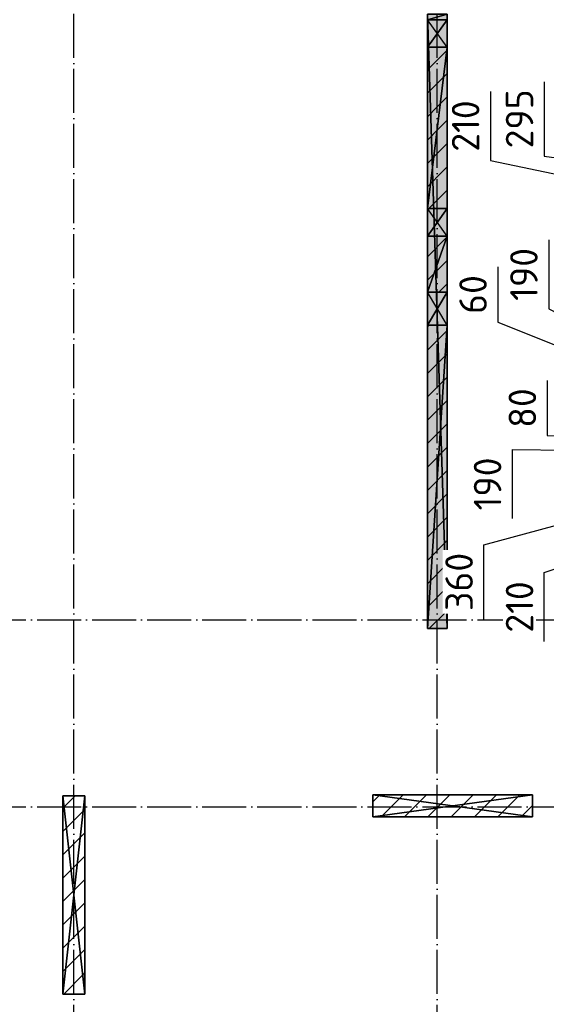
# Model space of a CAD drawing. Header units: millimetres. Extents: x 40580 to 559114, y -343730 to 81020.
# Tile 202 of 256: x 260853 to 265635, y -75586 to -66643. Entities that reach past the tile are written whole.
import ezdxf

# ---------------------------------------------------------------- set-up
doc = ezdxf.new("R2010")
doc.units = ezdxf.units.MM
doc.linetypes.add('______11', pattern=[500, 400, -50, 0, -50])
doc.linetypes.add('______5', pattern=[1100, 800, -100, 100, -100])
for name, color, linetype in [('_________1_', 7, 'Continuous'), ('_________2_', 7, 'Continuous'), ('____________', 7, 'Continuous'), ('_________________1_', 7, 'Continuous'), ('___________________', 253, '______5'), ('Тонкие', 7, 'Continuous')]:
    doc.layers.add(name, color=color, linetype=linetype)
doc.styles.add('ISOCPEUR', font='isocpeur.ttf')
doc.dimstyles.new('СПДС', dxfattribs={"dimscale": 125, "dimtxt": 250, "dimasz": 50, "dimexe": 50, "dimexo": 10, "dimgap": 100, "dimtad": 1, "dimdec": 0, "dimtxsty": 'ISOCPEUR', "dimblk": 'OBLIQUE', "dimcen": 50, "dimdle": 50, "dimadec": 0, "dimazin": 2, "dimtfac": 0.75, "dimtdec": 0, "dimtmove": 1, "dimatfit": 3, "dimfxl": 1, "dimtfill": 1, "dimtolj": 1, "dimarcsym": 1})

# ---------------------------------------------------------------- blocks, each defined once
blk = doc.blocks.new('_OBLIQUE')
at = {"color": 0, "linetype": 'ByBlock'}
blk.add_line((-0.5, -0.5), (0.5, 0.5), dxfattribs=at)
blk = doc.blocks.new('*D19139')
at = {"layer": 'Defpoints', "color": 0}
for p in [(268479.7, -71023.1), (267180.9, -71233.1), (268479.7, -71233.1)]:
    blk.add_point(p, dxfattribs=at)
at = {"layer": 'Тонкие', "color": 0, "lineweight": -2}
for p, q in [((267180.9, -70973.1), (267180.9, -71283.1)), ((268469.7, -71023.1), (267130.9, -71023.1)), ((265616.8, -71664.7), (267180.9, -71128.1)), ((268469.7, -71233.1), (267130.9, -71233.1)), ((265616.8, -72289.7), (265616.8, -71664.7))]:
    blk.add_line(p, q, dxfattribs=at)
at = {"layer": 'Тонкие', "color": 0, "lineweight": -2, "xscale": 50, "yscale": 50, "zscale": 50}
for p, rotation in [((267180.9, -71023.1), 90), ((267180.9, -71233.1), 270)]:
    blk.add_blockref('_OBLIQUE', p, dxfattribs=dict(at, rotation=rotation))
at = {"layer": 'Тонкие', "color": 0, "insert": (265391.8, -71977.2), "char_height": 250, "attachment_point": 5, "rotation": 90, "style": 'ISOCPEUR', "bg_fill": 3, "box_fill_scale": 1.1, "bg_fill_color": 256, "bg_fill_true_color": 13158600, "bg_fill_transparency": 0}
blk.add_mtext('\\A1;210', dxfattribs=at)
blk = doc.blocks.new('*D19140')
at = {"layer": 'Defpoints', "color": 0}
for p in [(268619.7, -70663.1), (267180.9, -71023.1), (268479.7, -71023.1)]:
    blk.add_point(p, dxfattribs=at)
at = {"layer": 'Тонкие', "color": 0, "lineweight": -2}
for p, q in [((267180.9, -70613.1), (267180.9, -71073.1)), ((268609.7, -70663.1), (267130.9, -70663.1)), ((265068.1, -71411.9), (267180.9, -70843.1)), ((268469.7, -71023.1), (267130.9, -71023.1)), ((265068.1, -72086.9), (265068.1, -71411.9))]:
    blk.add_line(p, q, dxfattribs=at)
at = {"layer": 'Тонкие', "color": 0, "lineweight": -2, "xscale": 50, "yscale": 50, "zscale": 50}
for p, rotation in [((267180.9, -70663.1), 90), ((267180.9, -71023.1), 270)]:
    blk.add_blockref('_OBLIQUE', p, dxfattribs=dict(at, rotation=rotation))
at = {"layer": 'Тонкие', "color": 0, "insert": (264843.1, -71749.4), "char_height": 250, "attachment_point": 5, "rotation": 90, "style": 'ISOCPEUR', "bg_fill": 3, "box_fill_scale": 1.1, "bg_fill_color": 256, "bg_fill_true_color": 13158600, "bg_fill_transparency": 0}
blk.add_mtext('\\A1;360', dxfattribs=at)
blk = doc.blocks.new('*D19141')
at = {"layer": 'Defpoints', "color": 0}
for p in [(268619.7, -70473.1), (267180.9, -70663.1), (268619.7, -70663.1)]:
    blk.add_point(p, dxfattribs=at)
at = {"layer": 'Тонкие', "color": 0, "lineweight": -2}
for p, q in [((267180.9, -70423.1), (267180.9, -70713.1)), ((265326.5, -71172.2), (265326.5, -70547.2)), ((265326.5, -70547.2), (267180.9, -70568.1)), ((268609.7, -70473.1), (267130.9, -70473.1)), ((268609.7, -70663.1), (267130.9, -70663.1))]:
    blk.add_line(p, q, dxfattribs=at)
at = {"layer": 'Тонкие', "color": 0, "lineweight": -2, "xscale": 50, "yscale": 50, "zscale": 50}
for p, rotation in [((267180.9, -70473.1), 270), ((267180.9, -70663.1), 90)]:
    blk.add_blockref('_OBLIQUE', p, dxfattribs=dict(at, rotation=rotation))
at = {"layer": 'Тонкие', "color": 0, "insert": (265101.5, -70859.7), "char_height": 250, "attachment_point": 5, "rotation": 90, "style": 'ISOCPEUR', "bg_fill": 3, "box_fill_scale": 1.1, "bg_fill_color": 256, "bg_fill_true_color": 13158600, "bg_fill_transparency": 0}
blk.add_mtext('\\A1;190', dxfattribs=at)
blk = doc.blocks.new('*D19142')
at = {"layer": 'Defpoints', "color": 0}
for p in [(267934.7, -70393.1), (267180.9, -70473.1), (268619.7, -70473.1)]:
    blk.add_point(p, dxfattribs=at)
at = {"layer": 'Тонкие', "color": 0, "lineweight": -2}
for p, q in [((265642.8, -69920.3), (265642.8, -70420.3)), ((267180.9, -70343.1), (267180.9, -70523.1)), ((265642.8, -70420.3), (267180.9, -70433.1)), ((267924.7, -70393.1), (267130.9, -70393.1)), ((268609.7, -70473.1), (267130.9, -70473.1))]:
    blk.add_line(p, q, dxfattribs=at)
at = {"layer": 'Тонкие', "color": 0, "lineweight": -2, "xscale": 50, "yscale": 50, "zscale": 50}
for p, rotation in [((267180.9, -70393.1), 270), ((267180.9, -70473.1), 90)]:
    blk.add_blockref('_OBLIQUE', p, dxfattribs=dict(at, rotation=rotation))
at = {"layer": 'Тонкие', "color": 0, "insert": (265417.8, -70170.3), "char_height": 250, "attachment_point": 5, "rotation": 90, "style": 'ISOCPEUR', "bg_fill": 3, "box_fill_scale": 1.1, "bg_fill_color": 256, "bg_fill_true_color": 13158600, "bg_fill_transparency": 0}
blk.add_mtext('\\A1;80', dxfattribs=at)
blk = doc.blocks.new('*D19161')
at = {"layer": 'Defpoints', "color": 0}
for p in [(267180.9, -67953.1), (268144.6, -67953.1), (268659.4, -68248.1)]:
    blk.add_point(p, dxfattribs=at)
at = {"layer": 'Тонкие', "color": 0, "lineweight": -2}
for p, q in [((265616.8, -67206.6), (265616.8, -67881.6)), ((265616.8, -67881.6), (267180.9, -68100.6)), ((268134.6, -67953.1), (267130.9, -67953.1)), ((267180.9, -68298.1), (267180.9, -67903.1)), ((268649.4, -68248.1), (267130.9, -68248.1))]:
    blk.add_line(p, q, dxfattribs=at)
at = {"layer": 'Тонкие', "color": 0, "lineweight": -2, "xscale": 50, "yscale": 50, "zscale": 50}
for p, rotation in [((267180.9, -67953.1), 90), ((267180.9, -68248.1), 270)]:
    blk.add_blockref('_OBLIQUE', p, dxfattribs=dict(at, rotation=rotation))
at = {"layer": 'Тонкие', "color": 0, "insert": (265391.8, -67544.1), "char_height": 250, "attachment_point": 5, "rotation": 90, "style": 'ISOCPEUR', "bg_fill": 3, "box_fill_scale": 1.1, "bg_fill_color": 256, "bg_fill_true_color": 13158600, "bg_fill_transparency": 0}
blk.add_mtext('\\A1;295', dxfattribs=at)
blk = doc.blocks.new('*D19162')
at = {"layer": 'Defpoints', "color": 0}
for p in [(267180.9, -68248.1), (268659.4, -68248.1), (268659.4, -68458.1)]:
    blk.add_point(p, dxfattribs=at)
at = {"layer": 'Тонкие', "color": 0, "lineweight": -2}
for p, q in [((265127.2, -67296.5), (265127.2, -67921.5)), ((265127.2, -67921.5), (267180.9, -68353.1)), ((267180.9, -68508.1), (267180.9, -68198.1)), ((268649.4, -68248.1), (267130.9, -68248.1)), ((268649.4, -68458.1), (267130.9, -68458.1))]:
    blk.add_line(p, q, dxfattribs=at)
at = {"layer": 'Тонкие', "color": 0, "lineweight": -2, "xscale": 50, "yscale": 50, "zscale": 50}
for p, rotation in [((267180.9, -68248.1), 90), ((267180.9, -68458.1), 270)]:
    blk.add_blockref('_OBLIQUE', p, dxfattribs=dict(at, rotation=rotation))
at = {"layer": 'Тонкие', "color": 0, "insert": (264902.2, -67609), "char_height": 250, "attachment_point": 5, "rotation": 90, "style": 'ISOCPEUR', "bg_fill": 3, "box_fill_scale": 1.1, "bg_fill_color": 256, "bg_fill_true_color": 13158600, "bg_fill_transparency": 0}
blk.add_mtext('\\A1;210', dxfattribs=at)
blk = doc.blocks.new('*D19166')
at = {"layer": 'Defpoints', "color": 0}
for p in [(267170.9, -69963.1), (268649.6, -69963.1), (268649.6, -70153.1)]:
    blk.add_point(p, dxfattribs=at)
at = {"layer": 'Тонкие', "color": 0, "lineweight": -2}
for p, q in [((265656.7, -68644), (265656.7, -69269)), ((265656.7, -69269), (267170.9, -70058.1)), ((267170.9, -70203.1), (267170.9, -69913.1)), ((268639.6, -69963.1), (267120.9, -69963.1)), ((268639.6, -70153.1), (267120.9, -70153.1))]:
    blk.add_line(p, q, dxfattribs=at)
at = {"layer": 'Тонкие', "color": 0, "lineweight": -2, "xscale": 50, "yscale": 50, "zscale": 50}
for p, rotation in [((267170.9, -69963.1), 270), ((267170.9, -70153.1), 90)]:
    blk.add_blockref('_OBLIQUE', p, dxfattribs=dict(at, rotation=rotation))
at = {"layer": 'Тонкие', "color": 0, "insert": (265431.7, -68956.5), "char_height": 250, "attachment_point": 5, "rotation": 90, "style": 'ISOCPEUR', "bg_fill": 3, "box_fill_scale": 1.1, "bg_fill_color": 256, "bg_fill_true_color": 13158600, "bg_fill_transparency": 0}
blk.add_mtext('\\A1;190', dxfattribs=at)
blk = doc.blocks.new('*D19167')
at = {"layer": 'Defpoints', "color": 0}
for p in [(267170.9, -70153.1), (268649.6, -70153.1), (267934.7, -70213.1)]:
    blk.add_point(p, dxfattribs=at)
at = {"layer": 'Тонкие', "color": 0, "lineweight": -2}
for p, q in [((265194.6, -68889.1), (265194.6, -69389.1)), ((265194.6, -69389.1), (267170.9, -70183.1)), ((267170.9, -70263.1), (267170.9, -70103.1)), ((268639.6, -70153.1), (267120.9, -70153.1)), ((267924.7, -70213.1), (267120.9, -70213.1))]:
    blk.add_line(p, q, dxfattribs=at)
at = {"layer": 'Тонкие', "color": 0, "lineweight": -2, "xscale": 50, "yscale": 50, "zscale": 50}
for p, rotation in [((267170.9, -70153.1), 270), ((267170.9, -70213.1), 90)]:
    blk.add_blockref('_OBLIQUE', p, dxfattribs=dict(at, rotation=rotation))
at = {"layer": 'Тонкие', "color": 0, "insert": (264969.6, -69139.1), "char_height": 250, "attachment_point": 5, "rotation": 90, "style": 'ISOCPEUR', "bg_fill": 3, "box_fill_scale": 1.1, "bg_fill_color": 256, "bg_fill_true_color": 13158600, "bg_fill_transparency": 0}
blk.add_mtext('\\A1;60', dxfattribs=at)

msp = doc.modelspace()

# ---------------------------------------------------------------- hatches: boundary and pattern name
at = {"layer": '____________', "linetype": 'Continuous'}
h = msp.add_hatch(color=9, dxfattribs=at)
h.paths.add_polyline_path([(264734.7, -72173.1), (264734.7, -69418.1), (264554.7, -69418.1), (264554.7, -72173.1)])
h.paths.add_polyline_path([(264734.7, -68358.1), (264734.7, -66893.1), (264585.2, -66893.1)])
h.paths.add_polyline_path([(264585.2, -66893.1), (264554.7, -66893.1), (264554.7, -68358.1), (264734.7, -68358.1)])
h.paths.add_polyline_path([(264554.7, -66593.1), (264554.7, -66643.1), (264559.7, -66643.1)])
h.paths.add_polyline_path([(264559.7, -66643.1), (264734.7, -66643.1), (264734.7, -66593.1), (264554.7, -66593.1)])
h.paths.add_polyline_path([(264554.7, -68608.1), (264554.7, -69118.1), (264734.7, -69118.1), (264734.7, -68608.1)])

# ---------------------------------------------------------------- linework, layer by layer
at = {"layer": '_________1_', "color": 253, "linetype": '______11'}
for p, q in [((261244.7, -73803.8), (261355.3, -73693.1)), ((261244.7, -74228.1), (261444.7, -74028.1)), ((261244.7, -74652.3), (261444.7, -74452.3)), ((261244.7, -75076.6), (261444.7, -74876.6)), ((261252.4, -75493.1), (261444.7, -75300.9))]:
    msp.add_line(p, q, dxfattribs=at)
at = {"layer": '_________1_', "color": 253, "linetype": '______5'}
for p, q in [((261244.7, -74016), (261444.7, -73816)), ((261244.7, -74440.2), (261444.7, -74240.2)), ((261244.7, -74864.5), (261444.7, -74664.5)), ((261244.7, -75288.7), (261444.7, -75088.7))]:
    msp.add_line(p, q, dxfattribs=at)
at = {"layer": '_________2_', "color": 253, "linetype": '______5'}
for p, q in [((264059.7, -73746.5), (264123, -73683.2)), ((264347.3, -73883.2), (264547.3, -73683.2)), ((264771.6, -73883.2), (264971.6, -73683.2)), ((265195.8, -73883.2), (265395.8, -73683.2))]:
    msp.add_line(p, q, dxfattribs=at)
at = {"layer": '_________2_', "color": 253, "linetype": '______11'}
for p, q in [((264135.2, -73883.2), (264335.2, -73683.2)), ((264559.4, -73883.2), (264759.4, -73683.2)), ((264983.7, -73883.2), (265183.7, -73683.2)), ((265408, -73883.2), (265509.7, -73781.5))]:
    msp.add_line(p, q, dxfattribs=at)
at = {"layer": '____________', "color": 253, "linetype": '______5'}
msp.add_line((264554.7, -69433.2), (264569.7, -69418.1), dxfattribs=at)
at = {"layer": '____________', "color": 253, "linetype": '______11'}
for points in [[(264554.7, -67099.7), (264554.7, -67099.7), (264601.5, -67052.8), (264601.5, -67052.8), (264734.7, -66919.7)], [(264554.7, -67524), (264554.7, -67524), (264640.8, -67437.8), (264640.8, -67437.8), (264734.7, -67344)], [(264554.7, -67948.2), (264554.7, -67948.2), (264680.1, -67822.8), (264680.1, -67822.8), (264734.7, -67768.2)], [(264569, -68358.1), (264719.3, -68207.8), (264719.3, -68207.8), (264734.7, -68192.5)], [(264554.7, -68796.8), (264734.7, -68616.8), (264734.7, -68616.8)], [(264657.5, -69118.1), (264734.7, -69041), (264734.7, -69041)], [(264554.7, -69645.3), (264734.7, -69465.3), (264734.7, -69465.3)], [(264554.7, -70069.6), (264734.7, -69889.6), (264734.7, -69889.6)], [(264554.7, -70493.8), (264734.7, -70313.8), (264734.7, -70313.8)], [(264554.7, -70918.1), (264734.7, -70738.1), (264734.7, -70738.1)], [(264554.7, -71342.3), (264734.7, -71162.3), (264734.7, -71162.3)], [(264554.7, -71766.6), (264734.7, -71586.6), (264734.7, -71586.6)], [(264572.4, -72173.1), (264734.7, -72010.9), (264734.7, -72010.9)]]:
    msp.add_lwpolyline(points, dxfattribs=at)
at = {"layer": '____________', "color": 253, "linetype": '______5'}
for points in [[(264554.7, -67311.8), (264554.7, -67311.8), (264621.2, -67245.3), (264621.2, -67245.3), (264734.7, -67131.8)], [(264554.7, -67736.1), (264554.7, -67736.1), (264660.4, -67630.3), (264660.4, -67630.3), (264734.7, -67556.1)], [(264554.7, -68160.4), (264554.7, -68160.4), (264699.7, -68015.3), (264699.7, -68015.3), (264734.7, -67980.4)], [(264554.7, -69008.9), (264734.7, -68828.9), (264734.7, -68828.9)], [(264554.7, -69857.4), (264734.7, -69677.4), (264734.7, -69677.4)], [(264554.7, -70281.7), (264734.7, -70101.7), (264734.7, -70101.7)], [(264554.7, -70706), (264734.7, -70526), (264734.7, -70526)], [(264554.7, -71130.2), (264734.7, -70950.2), (264734.7, -70950.2)], [(264554.7, -71554.5), (264734.7, -71374.5), (264734.7, -71374.5)], [(264554.7, -71978.7), (264734.7, -71798.7), (264734.7, -71798.7)]]:
    msp.add_lwpolyline(points, dxfattribs=at)
at = {"layer": '_________________1_', "color": 212, "linetype": 'Continuous'}
for p, q in [((264734.7, -66643.1), (264554.7, -66643.1)), ((264554.7, -66643.1), (264554.7, -66893.1)), ((264554.7, -66893.1), (264734.7, -66643.1)), ((264734.7, -66893.1), (264554.7, -66643.1)), ((264734.7, -66893.1), (264734.7, -66643.1)), ((264554.7, -66893.1), (264734.7, -66893.1)), ((264734.7, -68358.1), (264554.7, -68358.1)), ((264554.7, -68358.1), (264554.7, -68608.1)), ((264554.7, -68608.1), (264734.7, -68358.1)), ((264734.7, -68608.1), (264554.7, -68358.1)), ((264734.7, -68608.1), (264734.7, -68358.1)), ((264554.7, -68608.1), (264734.7, -68608.1)), ((264734.7, -69118.1), (264554.7, -69118.1)), ((264554.7, -69118.1), (264554.7, -69418.1)), ((264554.7, -69418.1), (264734.7, -69118.1)), ((264734.7, -69418.1), (264554.7, -69118.1)), ((264734.7, -69418.1), (264734.7, -69118.1)), ((264554.7, -69418.1), (264734.7, -69418.1))]:
    msp.add_line(p, q, dxfattribs=at)
at = {"layer": '_________________1_', "color": 6, "linetype": 'Continuous'}
for points in [[(264554.7, -66893.1), (264554.7, -66643.1), (264734.7, -66893.1)], [(264734.7, -66893.1), (264554.7, -66643.1), (264734.7, -66643.1)], [(264554.7, -68608.1), (264554.7, -68358.1), (264734.7, -68608.1)], [(264734.7, -68608.1), (264554.7, -68358.1), (264734.7, -68358.1)], [(264554.7, -69418.1), (264554.7, -69118.1), (264734.7, -69418.1)], [(264734.7, -69418.1), (264554.7, -69118.1), (264734.7, -69118.1)]]:
    msp.add_solid(points, dxfattribs=at)
at = {"layer": '___________________', "color": 253, "linetype": '______11'}
for p, q in [((261344.7, -83493.1), (261344.7, -63293.1)), ((261344.7, -83493.1), (261344.7, -63293.1)), ((264644.7, -83493.1), (264644.7, -63293.1)), ((264644.7, -83493.1), (264644.7, -63293.1)), ((235004.7, -72093.1), (282084.7, -72093.1)), ((235004.7, -72093.1), (282084.7, -72093.1)), ((235004.7, -73793.1), (282084.7, -73793.1)), ((235004.7, -73793.1), (282084.7, -73793.1))]:
    msp.add_line(p, q, dxfattribs=at)

# ---------------------------------------------------------------- dimensions: what is measured, and where the dimension line sits
at = {"layer": 'Тонкие'}
dim = msp.add_linear_dim(base=(267180.9, -67953.1, -1600), p1=(268659.4, -68248.1, -1600), p2=(268144.6, -67953.1, -1600), angle=90, dimstyle='СПДС', override={"dimscale": 1, "dimtxsty": 'ISOCPEUR'}, dxfattribs=at)
dim.commit()
dim.dimension.update_dxf_attribs({"geometry": '*D19161', "text_midpoint": (265616.8, -67781.6, -1600), "dimtype": 160})

# ---------------------------------------------------------------- meshes
at = {"layer": '_________1_'}
mesh = msp.add_polyface(dxfattribs=at)
corners = [(261244.7, -73693.1, -3800), (261244.7, -75493.1, -3800), (261244.7, -75493.1, -350), (261244.7, -73693.1, -350)]
mesh.append_faces([[corners[k] for k in face] for face in [(1, 2, 0)]], dxfattribs={"vtx1": -1})
mesh.append_faces([[corners[k] for k in face] for face in [(2, 3, 0)]], dxfattribs={"vtx2": -1})
mesh = msp.add_polyface(dxfattribs=at)
corners = [(261444.7, -73693.1, -3800), (261244.7, -73693.1, -3800), (261244.7, -73693.1, -350), (261444.7, -73693.1, -350)]
mesh.append_faces([[corners[k] for k in face] for face in [(1, 2, 0)]], dxfattribs={"vtx1": -1})
mesh.append_faces([[corners[k] for k in face] for face in [(2, 3, 0)]], dxfattribs={"vtx2": -1})
mesh = msp.add_polyface(dxfattribs=at)
corners = [(261444.7, -73693.1, -350), (261244.7, -73693.1, -350), (261244.7, -75493.1, -350), (261444.7, -75493.1, -350)]
mesh.append_faces([[corners[k] for k in face] for face in [(1, 2, 0)]], dxfattribs={"vtx1": -1})
mesh.append_faces([[corners[k] for k in face] for face in [(2, 3, 0)]], dxfattribs={"vtx2": -1})
mesh = msp.add_polyface(dxfattribs=at)
corners = [(261244.7, -73693.1, -3800), (261444.7, -73693.1, -3800), (261444.7, -75493.1, -3800), (261244.7, -75493.1, -3800)]
mesh.append_faces([[corners[k] for k in face] for face in [(1, 2, 0)]], dxfattribs={"vtx1": -1})
mesh.append_faces([[corners[k] for k in face] for face in [(2, 3, 0)]], dxfattribs={"vtx2": -1})
mesh = msp.add_polyface(dxfattribs=at)
corners = [(261444.7, -75493.1, -3800), (261444.7, -73693.1, -3800), (261444.7, -73693.1, -350), (261444.7, -75493.1, -350)]
mesh.append_faces([[corners[k] for k in face] for face in [(1, 2, 0)]], dxfattribs={"vtx1": -1})
mesh.append_faces([[corners[k] for k in face] for face in [(2, 3, 0)]], dxfattribs={"vtx2": -1})
mesh = msp.add_polyface(dxfattribs=at)
corners = [(261244.7, -75493.1, -3800), (261444.7, -75493.1, -3800), (261444.7, -75493.1, -350), (261244.7, -75493.1, -350)]
mesh.append_faces([[corners[k] for k in face] for face in [(1, 2, 0)]], dxfattribs={"vtx1": -1})
mesh.append_faces([[corners[k] for k in face] for face in [(2, 3, 0)]], dxfattribs={"vtx2": -1})
at = {"layer": '_________2_'}
mesh = msp.add_polyface(dxfattribs=at)
corners = [(265509.7, -73683.2, -3800), (264059.7, -73683.2, -3800), (264059.7, -73683.2, -350), (265509.7, -73683.2, -350)]
mesh.append_faces([[corners[k] for k in face] for face in [(1, 2, 0)]], dxfattribs={"vtx1": -1})
mesh.append_faces([[corners[k] for k in face] for face in [(2, 3, 0)]], dxfattribs={"vtx2": -1})
mesh = msp.add_polyface(dxfattribs=at)
corners = [(264059.7, -73683.2, -3800), (264059.7, -73883.2, -3800), (264059.7, -73883.2, -350), (264059.7, -73683.2, -350)]
mesh.append_faces([[corners[k] for k in face] for face in [(1, 2, 0)]], dxfattribs={"vtx1": -1})
mesh.append_faces([[corners[k] for k in face] for face in [(2, 3, 0)]], dxfattribs={"vtx2": -1})
mesh = msp.add_polyface(dxfattribs=at)
corners = [(264059.7, -73683.2, -350), (264059.7, -73883.2, -350), (265509.7, -73883.2, -350), (265509.7, -73683.2, -350)]
mesh.append_faces([[corners[k] for k in face] for face in [(1, 2, 0)]], dxfattribs={"vtx1": -1})
mesh.append_faces([[corners[k] for k in face] for face in [(2, 3, 0)]], dxfattribs={"vtx2": -1})
mesh = msp.add_polyface(dxfattribs=at)
corners = [(264059.7, -73883.2, -3800), (264059.7, -73683.2, -3800), (265509.7, -73683.2, -3800), (265509.7, -73883.2, -3800)]
mesh.append_faces([[corners[k] for k in face] for face in [(1, 2, 0)]], dxfattribs={"vtx1": -1})
mesh.append_faces([[corners[k] for k in face] for face in [(2, 3, 0)]], dxfattribs={"vtx2": -1})
mesh = msp.add_polyface(dxfattribs=at)
corners = [(265509.7, -73883.2, -3800), (265509.7, -73683.2, -3800), (265509.7, -73683.2, -350), (265509.7, -73883.2, -350)]
mesh.append_faces([[corners[k] for k in face] for face in [(1, 2, 0)]], dxfattribs={"vtx1": -1})
mesh.append_faces([[corners[k] for k in face] for face in [(2, 3, 0)]], dxfattribs={"vtx2": -1})
mesh = msp.add_polyface(dxfattribs=at)
corners = [(264059.7, -73883.2, -3800), (265509.7, -73883.2, -3800), (265509.7, -73883.2, -350), (264059.7, -73883.2, -350)]
mesh.append_faces([[corners[k] for k in face] for face in [(1, 2, 0)]], dxfattribs={"vtx1": -1})
mesh.append_faces([[corners[k] for k in face] for face in [(2, 3, 0)]], dxfattribs={"vtx2": -1})
at = {"layer": '____________', "color": 7, "linetype": 'Continuous'}
mesh = msp.add_polyface(dxfattribs=at)
corners = [(264734.7, -72173.1, -3800), (264554.7, -72173.1, -3800), (264554.7, -66593.1, -3800), (264734.7, -66593.1, -3800)]
mesh.append_faces([[corners[k] for k in face] for face in [(1, 2, 0)]], dxfattribs={"vtx1": -1, "color": 7})
mesh.append_faces([[corners[k] for k in face] for face in [(2, 3, 0)]], dxfattribs={"vtx2": -1, "color": 7})
mesh = msp.add_polyface(dxfattribs=at)
corners = [(264554.7, -69418.1, -650), (264554.7, -69118.1, -650), (264554.7, -69118.1, -350), (264554.7, -68608.1, -350), (264554.7, -68608.1, -550), (264554.7, -68358.1, -550), (264554.7, -68358.1, -350), (264554.7, -66893.1, -350), (264554.7, -66893.1, -550), (264554.7, -66643.1, -550), (264554.7, -66643.1, -350), (264554.7, -66593.1, -350), (264554.7, -66593.1, -3800), (264554.7, -72173.1, -3800), (264554.7, -72173.1, -350), (264554.7, -69418.1, -350)]
mesh.append_faces([[corners[k] for k in face] for face in [(1, 4, 13), (5, 8, 13)]], dxfattribs={"vtx0": -1, "vtx1": -1, "vtx2": -1, "color": 7})
mesh.append_faces([[corners[k] for k in face] for face in [(8, 12, 13), (9, 11, 12)]], dxfattribs={"vtx0": -1, "vtx2": -1, "color": 7})
mesh.append_faces([[corners[k] for k in face] for face in [(13, 14, 0), (0, 1, 13), (1, 2, 4), (4, 5, 13), (5, 6, 8), (8, 9, 12)]], dxfattribs={"vtx1": -1, "vtx2": -1, "color": 7})
mesh.append_faces([[corners[k] for k in face] for face in [(14, 15, 0), (2, 3, 4), (6, 7, 8), (9, 10, 11)]], dxfattribs={"vtx2": -1, "color": 7})
mesh = msp.add_polyface(dxfattribs=at)
corners = [(264554.7, -66643.1, -350), (264734.7, -66643.1, -350), (264734.7, -66593.1, -350), (264554.7, -66593.1, -350)]
mesh.append_faces([[corners[k] for k in face] for face in [(1, 2, 0)]], dxfattribs={"vtx1": -1, "color": 7})
mesh.append_faces([[corners[k] for k in face] for face in [(2, 3, 0)]], dxfattribs={"vtx2": -1, "color": 7})
mesh = msp.add_polyface(dxfattribs=at)
corners = [(264734.7, -66643.1, -550), (264734.7, -66893.1, -550), (264734.7, -66893.1, -350), (264734.7, -68358.1, -350), (264734.7, -68358.1, -550), (264734.7, -68608.1, -550), (264734.7, -68608.1, -350), (264734.7, -69118.1, -350), (264734.7, -69118.1, -650), (264734.7, -69418.1, -650), (264734.7, -69418.1, -350), (264734.7, -72173.1, -350), (264734.7, -72173.1, -3800), (264734.7, -66593.1, -3800), (264734.7, -66593.1, -350), (264734.7, -66643.1, -350)]
mesh.append_faces([[corners[k] for k in face] for face in [(1, 4, 13), (5, 8, 13)]], dxfattribs={"vtx0": -1, "vtx1": -1, "vtx2": -1, "color": 7})
mesh.append_faces([[corners[k] for k in face] for face in [(9, 12, 13), (9, 11, 12)]], dxfattribs={"vtx0": -1, "vtx2": -1, "color": 7})
mesh.append_faces([[corners[k] for k in face] for face in [(13, 14, 0), (0, 1, 13), (1, 2, 4), (4, 5, 13), (5, 6, 8), (8, 9, 13)]], dxfattribs={"vtx1": -1, "vtx2": -1, "color": 7})
mesh.append_faces([[corners[k] for k in face] for face in [(14, 15, 0), (2, 3, 4), (6, 7, 8), (9, 10, 11)]], dxfattribs={"vtx2": -1, "color": 7})
mesh = msp.add_polyface(dxfattribs=at)
corners = [(264734.7, -66643.1, -350), (264554.7, -66643.1, -350), (264554.7, -66643.1, -550), (264734.7, -66643.1, -550)]
mesh.append_faces([[corners[k] for k in face] for face in [(1, 2, 0)]], dxfattribs={"vtx1": -1, "color": 7})
mesh.append_faces([[corners[k] for k in face] for face in [(2, 3, 0)]], dxfattribs={"vtx2": -1, "color": 7})
mesh = msp.add_polyface(dxfattribs=at)
corners = [(264554.7, -66893.1, -550), (264734.7, -66893.1, -550), (264734.7, -66643.1, -550), (264554.7, -66643.1, -550)]
mesh.append_faces([[corners[k] for k in face] for face in [(1, 2, 0)]], dxfattribs={"vtx1": -1, "color": 7})
mesh.append_faces([[corners[k] for k in face] for face in [(2, 3, 0)]], dxfattribs={"vtx2": -1, "color": 7})
mesh = msp.add_polyface(dxfattribs=at)
corners = [(264554.7, -66893.1, -350), (264734.7, -66893.1, -350), (264734.7, -66893.1, -550), (264554.7, -66893.1, -550)]
mesh.append_faces([[corners[k] for k in face] for face in [(1, 2, 0)]], dxfattribs={"vtx1": -1, "color": 7})
mesh.append_faces([[corners[k] for k in face] for face in [(2, 3, 0)]], dxfattribs={"vtx2": -1, "color": 7})
mesh = msp.add_polyface(dxfattribs=at)
corners = [(264554.7, -68358.1, -350), (264734.7, -68358.1, -350), (264734.7, -66893.1, -350), (264554.7, -66893.1, -350)]
mesh.append_faces([[corners[k] for k in face] for face in [(1, 2, 0)]], dxfattribs={"vtx1": -1, "color": 7})
mesh.append_faces([[corners[k] for k in face] for face in [(2, 3, 0)]], dxfattribs={"vtx2": -1, "color": 7})
mesh = msp.add_polyface(dxfattribs=at)
corners = [(264734.7, -68358.1, -350), (264554.7, -68358.1, -350), (264554.7, -68358.1, -550), (264734.7, -68358.1, -550)]
mesh.append_faces([[corners[k] for k in face] for face in [(1, 2, 0)]], dxfattribs={"vtx1": -1, "color": 7})
mesh.append_faces([[corners[k] for k in face] for face in [(2, 3, 0)]], dxfattribs={"vtx2": -1, "color": 7})
mesh = msp.add_polyface(dxfattribs=at)
corners = [(264554.7, -68608.1, -550), (264734.7, -68608.1, -550), (264734.7, -68358.1, -550), (264554.7, -68358.1, -550)]
mesh.append_faces([[corners[k] for k in face] for face in [(1, 2, 0)]], dxfattribs={"vtx1": -1, "color": 7})
mesh.append_faces([[corners[k] for k in face] for face in [(2, 3, 0)]], dxfattribs={"vtx2": -1, "color": 7})
mesh = msp.add_polyface(dxfattribs=at)
corners = [(264554.7, -69118.1, -350), (264734.7, -69118.1, -350), (264734.7, -68608.1, -350), (264554.7, -68608.1, -350)]
mesh.append_faces([[corners[k] for k in face] for face in [(1, 2, 0)]], dxfattribs={"vtx1": -1, "color": 7})
mesh.append_faces([[corners[k] for k in face] for face in [(2, 3, 0)]], dxfattribs={"vtx2": -1, "color": 7})
mesh = msp.add_polyface(dxfattribs=at)
corners = [(264554.7, -68608.1, -350), (264734.7, -68608.1, -350), (264734.7, -68608.1, -550), (264554.7, -68608.1, -550)]
mesh.append_faces([[corners[k] for k in face] for face in [(1, 2, 0)]], dxfattribs={"vtx1": -1, "color": 7})
mesh.append_faces([[corners[k] for k in face] for face in [(2, 3, 0)]], dxfattribs={"vtx2": -1, "color": 7})
mesh = msp.add_polyface(dxfattribs=at)
corners = [(264734.7, -69118.1, -350), (264554.7, -69118.1, -350), (264554.7, -69118.1, -650), (264734.7, -69118.1, -650)]
mesh.append_faces([[corners[k] for k in face] for face in [(1, 2, 0)]], dxfattribs={"vtx1": -1, "color": 7})
mesh.append_faces([[corners[k] for k in face] for face in [(2, 3, 0)]], dxfattribs={"vtx2": -1, "color": 7})
mesh = msp.add_polyface(dxfattribs=at)
corners = [(264554.7, -69418.1, -650), (264734.7, -69418.1, -650), (264734.7, -69118.1, -650), (264554.7, -69118.1, -650)]
mesh.append_faces([[corners[k] for k in face] for face in [(1, 2, 0)]], dxfattribs={"vtx1": -1, "color": 7})
mesh.append_faces([[corners[k] for k in face] for face in [(2, 3, 0)]], dxfattribs={"vtx2": -1, "color": 7})
mesh = msp.add_polyface(dxfattribs=at)
corners = [(264554.7, -72173.1, -350), (264734.7, -72173.1, -350), (264734.7, -69418.1, -350), (264554.7, -69418.1, -350)]
mesh.append_faces([[corners[k] for k in face] for face in [(1, 2, 0)]], dxfattribs={"vtx1": -1, "color": 7})
mesh.append_faces([[corners[k] for k in face] for face in [(2, 3, 0)]], dxfattribs={"vtx2": -1, "color": 7})
mesh = msp.add_polyface(dxfattribs=at)
corners = [(264554.7, -69418.1, -350), (264734.7, -69418.1, -350), (264734.7, -69418.1, -650), (264554.7, -69418.1, -650)]
mesh.append_faces([[corners[k] for k in face] for face in [(1, 2, 0)]], dxfattribs={"vtx1": -1, "color": 7})
mesh.append_faces([[corners[k] for k in face] for face in [(2, 3, 0)]], dxfattribs={"vtx2": -1, "color": 7})
mesh = msp.add_polyface(dxfattribs=at)
corners = [(264554.7, -72173.1, -3800), (264734.7, -72173.1, -3800), (264734.7, -72173.1, -350), (264554.7, -72173.1, -350)]
mesh.append_faces([[corners[k] for k in face] for face in [(1, 2, 0)]], dxfattribs={"vtx1": -1, "color": 7})
mesh.append_faces([[corners[k] for k in face] for face in [(2, 3, 0)]], dxfattribs={"vtx2": -1, "color": 7})

# ---------------------------------------------------------------- next in the draw order: dimensions: what is measured, and where the dimension line sits
at = {"layer": 'Тонкие'}
for base, p1, p2, angle, picture, middle in [((267180.9, -68248.1, -1600), (268659.4, -68458.1, -1600), (268659.4, -68248.1, -1600), 90, '*D19162', (265127.2, -67821.5, -1600)), ((267180.9, -71233.1, -1600), (268479.7, -71023.1, -1600), (268479.7, -71233.1, -1600), 270, '*D19139', (265616.8, -71764.7, -1600))]:
    dim = msp.add_linear_dim(base=base, p1=p1, p2=p2, angle=angle, dimstyle='СПДС', override={"dimscale": 1, "dimtxsty": 'ISOCPEUR'}, dxfattribs=at)
    dim.commit()
    dim.dimension.update_dxf_attribs({"geometry": picture, "text_midpoint": middle, "dimtype": 160})

# ---------------------------------------------------------------- next in the draw order: dimensions: what is measured, and where the dimension line sits
dim = msp.add_linear_dim(base=(267180.9, -71023.1, -1600), p1=(268619.7, -70663.1, -1600), p2=(268479.7, -71023.1, -1600), angle=270, dimstyle='СПДС', override={"dimscale": 1, "dimtxsty": 'ISOCPEUR'}, dxfattribs=at)
dim.commit()
dim.dimension.update_dxf_attribs({"geometry": '*D19140', "text_midpoint": (265068.1, -71511.9, -1600), "dimtype": 160})

# ---------------------------------------------------------------- next in the draw order: dimensions: what is measured, and where the dimension line sits
dim = msp.add_linear_dim(base=(267180.9, -70663.1, -1600), p1=(268619.7, -70473.1, -1600), p2=(268619.7, -70663.1, -1600), angle=270, dimstyle='СПДС', override={"dimscale": 1, "dimtxsty": 'ISOCPEUR'}, dxfattribs=at)
dim.commit()
dim.dimension.update_dxf_attribs({"geometry": '*D19141', "text_midpoint": (265326.5, -70647.2, -1600), "dimtype": 160})

# ---------------------------------------------------------------- next in the draw order: dimensions: what is measured, and where the dimension line sits
dim = msp.add_linear_dim(base=(267180.9, -70473.1, -1600), p1=(267934.7, -70393.1, -1600), p2=(268619.7, -70473.1, -1600), angle=270, dimstyle='СПДС', override={"dimscale": 1, "dimtxsty": 'ISOCPEUR'}, dxfattribs=at)
dim.commit()
dim.dimension.update_dxf_attribs({"geometry": '*D19142', "text_midpoint": (265642.8, -70320.3, -1600), "dimtype": 160})

# ---------------------------------------------------------------- next in the draw order: dimensions: what is measured, and where the dimension line sits
dim = msp.add_linear_dim(base=(267170.9, -69963.1, -1600), p1=(268649.6, -70153.1, -1600), p2=(268649.6, -69963.1, -1600), angle=90, dimstyle='СПДС', override={"dimscale": 1, "dimtxsty": 'ISOCPEUR'}, dxfattribs=at)
dim.commit()
dim.dimension.update_dxf_attribs({"geometry": '*D19166', "text_midpoint": (265656.7, -69169, -1600), "dimtype": 160})

# ---------------------------------------------------------------- next in the draw order: dimensions: what is measured, and where the dimension line sits
dim = msp.add_linear_dim(base=(267170.9, -70153.1, -1600), p1=(267934.7, -70213.1, -1600), p2=(268649.6, -70153.1, -1600), angle=90, dimstyle='СПДС', override={"dimscale": 1, "dimtxsty": 'ISOCPEUR'}, dxfattribs=at)
dim.commit()
dim.dimension.update_dxf_attribs({"geometry": '*D19167', "text_midpoint": (265194.6, -69289.1, -1600), "dimtype": 160})

doc.saveas('drawing.dxf')
